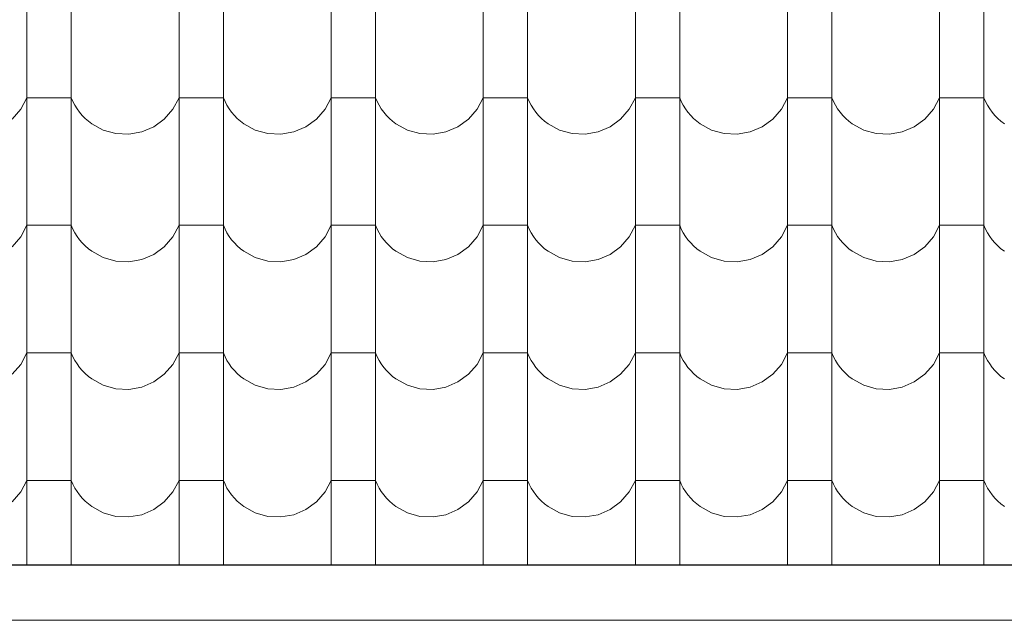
# Model space of a CAD drawing. Header units: millimetres. Extents: x -29624 to 9939, y -6894 to 6495.
# Tile 238 of 243: x 4396 to 4610, y -3588 to -3458. Entities that reach past the tile are written whole.
import ezdxf

# ---------------------------------------------------------------- set-up
doc = ezdxf.new("R2010")
doc.units = ezdxf.units.MM
doc.header["$MEASUREMENT"] = 0
doc.layers.add('810-G Ogólne', color=7, linetype='Continuous')
doc.layers.add('990-D Import IFC', color=7, linetype='Continuous')

# ---------------------------------------------------------------- blocks, each defined once
blk = doc.blocks.new('*X1822', base_point=(515069.4, 47309.9))
at = {"layer": '990-D Import IFC', "color": 251, "linetype": 'Continuous', "lineweight": 13, "true_color": 0x6a6a6a}
for p, q in [((553961.4, -18339.1), (553961.4, -18616.1)), ((554057.5, -18339.1), (554057.5, -18616.1)), ((554291.4, -18339.1), (554291.4, -18616.1)), ((554387.5, -18339.1), (554387.5, -18616.1)), ((554621.4, -18339.1), (554621.4, -18616.1)), ((554717.5, -18339.1), (554717.5, -18616.1)), ((554951.4, -18339.1), (554951.4, -18616.1)), ((555047.5, -18339.1), (555047.5, -18616.1)), ((555281.4, -18339.1), (555281.4, -18616.1)), ((555377.5, -18339.1), (555377.5, -18616.1)), ((555611.4, -18339.1), (555611.4, -18616.1)), ((555707.5, -18339.1), (555707.5, -18616.1)), ((555941.4, -18339.1), (555941.4, -18616.1)), ((556037.5, -18339.1), (556037.5, -18616.1)), ((553961.4, -18616.1), (553961.4, -18893.1)), ((554057.5, -18616.1), (554057.5, -18893.1)), ((554291.4, -18616.1), (554291.4, -18893.1)), ((554387.5, -18616.1), (554387.5, -18893.1)), ((554621.4, -18616.1), (554621.4, -18893.1)), ((554717.5, -18616.1), (554717.5, -18893.1)), ((554951.4, -18616.1), (554951.4, -18893.1)), ((555047.5, -18616.1), (555047.5, -18893.1)), ((555281.4, -18616.1), (555281.4, -18893.1)), ((555377.5, -18616.1), (555377.5, -18893.1)), ((555611.4, -18616.1), (555611.4, -18893.1)), ((555707.5, -18616.1), (555707.5, -18893.1)), ((555941.4, -18616.1), (555941.4, -18893.1)), ((556037.5, -18616.1), (556037.5, -18893.1)), ((553948.1, -18749.2), (553961.4, -18724.2)), ((554009.4, -18724.2), (553961.4, -18724.2)), ((554057.5, -18724.2), (554009.4, -18724.2)), ((554057.5, -18724.2), (554061.1, -18732.5)), ((554061.1, -18732.5), (554065.4, -18740.6)), ((554278.1, -18749.2), (554291.4, -18724.2)), ((554339.4, -18724.2), (554291.4, -18724.2)), ((554387.5, -18724.2), (554339.4, -18724.2)), ((554387.5, -18724.2), (554391.1, -18732.5)), ((554391.1, -18732.5), (554395.4, -18740.6)), ((554608.1, -18749.2), (554621.4, -18724.2)), ((554669.4, -18724.2), (554621.4, -18724.2)), ((554717.5, -18724.2), (554669.4, -18724.2)), ((554717.5, -18724.2), (554721.1, -18732.5)), ((554721.1, -18732.5), (554725.4, -18740.6)), ((554938.1, -18749.2), (554951.4, -18724.2)), ((554999.4, -18724.2), (554951.4, -18724.2)), ((555047.5, -18724.2), (554999.4, -18724.2)), ((555047.5, -18724.2), (555051.1, -18732.5)), ((555051.1, -18732.5), (555055.4, -18740.6)), ((555268.1, -18749.2), (555281.4, -18724.2)), ((555329.4, -18724.2), (555281.4, -18724.2)), ((555377.5, -18724.2), (555329.4, -18724.2)), ((555377.5, -18724.2), (555381.1, -18732.5)), ((555381.1, -18732.5), (555385.4, -18740.6)), ((555598.1, -18749.2), (555611.4, -18724.2)), ((555659.4, -18724.2), (555611.4, -18724.2)), ((555707.5, -18724.2), (555659.4, -18724.2)), ((555707.5, -18724.2), (555711.1, -18732.5)), ((555711.1, -18732.5), (555715.4, -18740.6)), ((555928.1, -18749.2), (555941.4, -18724.2)), ((555989.4, -18724.2), (555941.4, -18724.2)), ((556037.5, -18724.2), (555989.4, -18724.2)), ((556037.5, -18724.2), (556041.1, -18732.5)), ((556041.1, -18732.5), (556045.4, -18740.6)), ((553929.4, -18770.7), (553948.1, -18749.2)), ((554065.4, -18740.6), (554070.2, -18748.3)), ((554070.2, -18748.3), (554075.5, -18755.7)), ((554259.4, -18770.7), (554278.1, -18749.2)), ((554395.4, -18740.6), (554400.2, -18748.3)), ((554400.2, -18748.3), (554405.5, -18755.7)), ((554589.4, -18770.7), (554608.1, -18749.2)), ((554725.4, -18740.6), (554730.2, -18748.3)), ((554730.2, -18748.3), (554735.5, -18755.7)), ((554919.4, -18770.7), (554938.1, -18749.2)), ((555055.4, -18740.6), (555060.2, -18748.3)), ((555060.2, -18748.3), (555065.5, -18755.7)), ((555249.4, -18770.7), (555268.1, -18749.2)), ((555385.4, -18740.6), (555390.2, -18748.3)), ((555390.2, -18748.3), (555395.5, -18755.7)), ((555579.4, -18770.7), (555598.1, -18749.2)), ((555715.4, -18740.6), (555720.2, -18748.3)), ((555720.2, -18748.3), (555725.5, -18755.7)), ((555909.4, -18770.7), (555928.1, -18749.2)), ((556045.4, -18740.6), (556050.2, -18748.3)), ((556050.2, -18748.3), (556055.5, -18755.7)), ((554075.5, -18755.7), (554081.4, -18762.6)), ((554081.4, -18762.6), (554087.8, -18769.1)), ((554087.8, -18769.1), (554094.6, -18775.2)), ((554094.6, -18775.2), (554101.9, -18780.7)), ((554236.5, -18787.4), (554259.4, -18770.7)), ((554405.5, -18755.7), (554411.4, -18762.6)), ((554411.4, -18762.6), (554417.8, -18769.1)), ((554417.8, -18769.1), (554424.6, -18775.2)), ((554424.6, -18775.2), (554431.9, -18780.7)), ((554566.5, -18787.4), (554589.4, -18770.7)), ((554735.5, -18755.7), (554741.4, -18762.6)), ((554741.4, -18762.6), (554747.8, -18769.1)), ((554747.8, -18769.1), (554754.6, -18775.2)), ((554754.6, -18775.2), (554761.9, -18780.7)), ((554896.5, -18787.4), (554919.4, -18770.7)), ((555065.5, -18755.7), (555071.4, -18762.6)), ((555071.4, -18762.6), (555077.8, -18769.1)), ((555077.8, -18769.1), (555084.6, -18775.2)), ((555084.6, -18775.2), (555091.9, -18780.7)), ((555226.5, -18787.4), (555249.4, -18770.7)), ((555395.5, -18755.7), (555401.4, -18762.6)), ((555401.4, -18762.6), (555407.8, -18769.1)), ((555407.8, -18769.1), (555414.6, -18775.2)), ((555414.6, -18775.2), (555421.9, -18780.7)), ((555556.5, -18787.4), (555579.4, -18770.7)), ((555725.5, -18755.7), (555731.4, -18762.6)), ((555731.4, -18762.6), (555737.8, -18769.1)), ((555737.8, -18769.1), (555744.6, -18775.2)), ((555744.6, -18775.2), (555751.9, -18780.7)), ((555886.5, -18787.4), (555909.4, -18770.7)), ((556055.5, -18755.7), (556061.4, -18762.6)), ((556061.4, -18762.6), (556067.8, -18769.1)), ((556067.8, -18769.1), (556074.6, -18775.2)), ((556074.6, -18775.2), (556081.9, -18780.7)), ((554101.9, -18780.7), (554126.7, -18794.4)), ((554126.7, -18794.4), (554154.1, -18802.1)), ((554210.4, -18798.5), (554236.5, -18787.4)), ((554431.9, -18780.7), (554456.7, -18794.4)), ((554456.7, -18794.4), (554484.1, -18802.1)), ((554540.4, -18798.5), (554566.5, -18787.4)), ((554761.9, -18780.7), (554786.7, -18794.4)), ((554786.7, -18794.4), (554814.1, -18802.1)), ((554870.4, -18798.5), (554896.5, -18787.4)), ((555091.9, -18780.7), (555116.7, -18794.4)), ((555116.7, -18794.4), (555144.1, -18802.1)), ((555200.4, -18798.5), (555226.5, -18787.4)), ((555421.9, -18780.7), (555446.7, -18794.4)), ((555446.7, -18794.4), (555474.1, -18802.1)), ((555530.4, -18798.5), (555556.5, -18787.4)), ((555751.9, -18780.7), (555776.7, -18794.4)), ((555776.7, -18794.4), (555804.1, -18802.1)), ((555860.4, -18798.5), (555886.5, -18787.4)), ((554154.1, -18802.1), (554182.4, -18803.5)), ((554182.4, -18803.5), (554210.4, -18798.5)), ((554484.1, -18802.1), (554512.4, -18803.5)), ((554512.4, -18803.5), (554540.4, -18798.5)), ((554814.1, -18802.1), (554842.4, -18803.5)), ((554842.4, -18803.5), (554870.4, -18798.5)), ((555144.1, -18802.1), (555172.4, -18803.5)), ((555172.4, -18803.5), (555200.4, -18798.5)), ((555474.1, -18802.1), (555502.4, -18803.5)), ((555502.4, -18803.5), (555530.4, -18798.5)), ((555804.1, -18802.1), (555832.4, -18803.5)), ((555832.4, -18803.5), (555860.4, -18798.5)), ((553961.4, -18893.1), (553961.4, -19170.1)), ((554057.5, -18893.1), (554057.5, -19170.1)), ((554291.4, -18893.1), (554291.4, -19170.1)), ((554387.5, -18893.1), (554387.5, -19170.1)), ((554621.4, -18893.1), (554621.4, -19170.1)), ((554717.5, -18893.1), (554717.5, -19170.1)), ((554951.4, -18893.1), (554951.4, -19170.1)), ((555047.5, -18893.1), (555047.5, -19170.1)), ((555281.4, -18893.1), (555281.4, -19170.1)), ((555377.5, -18893.1), (555377.5, -19170.1)), ((555611.4, -18893.1), (555611.4, -19170.1)), ((555707.5, -18893.1), (555707.5, -19170.1)), ((555941.4, -18893.1), (555941.4, -19170.1)), ((556037.5, -18893.1), (556037.5, -19170.1)), ((553948.1, -19026.2), (553961.4, -19001.2)), ((554009.4, -19001.2), (553961.4, -19001.2)), ((554057.5, -19001.2), (554009.4, -19001.2)), ((554057.5, -19001.2), (554061.1, -19009.5)), ((554061.1, -19009.5), (554065.4, -19017.6)), ((554278.1, -19026.2), (554291.4, -19001.2)), ((554339.4, -19001.2), (554291.4, -19001.2)), ((554387.5, -19001.2), (554339.4, -19001.2)), ((554387.5, -19001.2), (554391.1, -19009.5)), ((554391.1, -19009.5), (554395.4, -19017.6)), ((554608.1, -19026.2), (554621.4, -19001.2)), ((554669.4, -19001.2), (554621.4, -19001.2)), ((554717.5, -19001.2), (554669.4, -19001.2)), ((554717.5, -19001.2), (554721.1, -19009.5)), ((554721.1, -19009.5), (554725.4, -19017.6)), ((554938.1, -19026.2), (554951.4, -19001.2)), ((554999.4, -19001.2), (554951.4, -19001.2)), ((555047.5, -19001.2), (554999.4, -19001.2)), ((555047.5, -19001.2), (555051.1, -19009.5)), ((555051.1, -19009.5), (555055.4, -19017.6)), ((555268.1, -19026.2), (555281.4, -19001.2)), ((555329.4, -19001.2), (555281.4, -19001.2)), ((555377.5, -19001.2), (555329.4, -19001.2)), ((555377.5, -19001.2), (555381.1, -19009.5)), ((555381.1, -19009.5), (555385.4, -19017.6)), ((555598.1, -19026.2), (555611.4, -19001.2)), ((555659.4, -19001.2), (555611.4, -19001.2)), ((555707.5, -19001.2), (555659.4, -19001.2)), ((555707.5, -19001.2), (555711.1, -19009.5)), ((555711.1, -19009.5), (555715.4, -19017.6)), ((555928.1, -19026.2), (555941.4, -19001.2)), ((555989.4, -19001.2), (555941.4, -19001.2)), ((556037.5, -19001.2), (555989.4, -19001.2)), ((556037.5, -19001.2), (556041.1, -19009.5)), ((556041.1, -19009.5), (556045.4, -19017.6)), ((553929.4, -19047.7), (553948.1, -19026.2)), ((554065.4, -19017.6), (554070.2, -19025.3)), ((554070.2, -19025.3), (554075.5, -19032.7)), ((554075.5, -19032.7), (554081.4, -19039.6)), ((554259.4, -19047.7), (554278.1, -19026.2)), ((554395.4, -19017.6), (554400.2, -19025.3)), ((554400.2, -19025.3), (554405.5, -19032.7)), ((554405.5, -19032.7), (554411.4, -19039.6)), ((554589.4, -19047.7), (554608.1, -19026.2)), ((554725.4, -19017.6), (554730.2, -19025.3)), ((554730.2, -19025.3), (554735.5, -19032.7)), ((554735.5, -19032.7), (554741.4, -19039.6)), ((554919.4, -19047.7), (554938.1, -19026.2)), ((555055.4, -19017.6), (555060.2, -19025.3)), ((555060.2, -19025.3), (555065.5, -19032.7)), ((555065.5, -19032.7), (555071.4, -19039.6)), ((555249.4, -19047.7), (555268.1, -19026.2)), ((555385.4, -19017.6), (555390.2, -19025.3)), ((555390.2, -19025.3), (555395.5, -19032.7)), ((555395.5, -19032.7), (555401.4, -19039.6)), ((555579.4, -19047.7), (555598.1, -19026.2)), ((555715.4, -19017.6), (555720.2, -19025.3)), ((555720.2, -19025.3), (555725.5, -19032.7)), ((555725.5, -19032.7), (555731.4, -19039.6)), ((555909.4, -19047.7), (555928.1, -19026.2)), ((556045.4, -19017.6), (556050.2, -19025.3)), ((556050.2, -19025.3), (556055.5, -19032.7)), ((556055.5, -19032.7), (556061.4, -19039.6)), ((554081.4, -19039.6), (554087.8, -19046.1)), ((554087.8, -19046.1), (554094.6, -19052.2)), ((554094.6, -19052.2), (554101.9, -19057.7)), ((554236.5, -19064.4), (554259.4, -19047.7)), ((554411.4, -19039.6), (554417.8, -19046.1)), ((554417.8, -19046.1), (554424.6, -19052.2)), ((554424.6, -19052.2), (554431.9, -19057.7)), ((554566.5, -19064.4), (554589.4, -19047.7)), ((554741.4, -19039.6), (554747.8, -19046.1)), ((554747.8, -19046.1), (554754.6, -19052.2)), ((554754.6, -19052.2), (554761.9, -19057.7)), ((554896.5, -19064.4), (554919.4, -19047.7)), ((555071.4, -19039.6), (555077.8, -19046.1)), ((555077.8, -19046.1), (555084.6, -19052.2)), ((555084.6, -19052.2), (555091.9, -19057.7)), ((555226.5, -19064.4), (555249.4, -19047.7)), ((555401.4, -19039.6), (555407.8, -19046.1)), ((555407.8, -19046.1), (555414.6, -19052.2)), ((555414.6, -19052.2), (555421.9, -19057.7)), ((555556.5, -19064.4), (555579.4, -19047.7)), ((555731.4, -19039.6), (555737.8, -19046.1)), ((555737.8, -19046.1), (555744.6, -19052.2)), ((555744.6, -19052.2), (555751.9, -19057.7)), ((555886.5, -19064.4), (555909.4, -19047.7)), ((556061.4, -19039.6), (556067.8, -19046.1)), ((556067.8, -19046.1), (556074.6, -19052.2)), ((556074.6, -19052.2), (556081.9, -19057.7)), ((554101.9, -19057.7), (554126.7, -19071.4)), ((554126.7, -19071.4), (554154.1, -19079.1)), ((554182.4, -19080.5), (554210.4, -19075.5)), ((554210.4, -19075.5), (554236.5, -19064.4)), ((554431.9, -19057.7), (554456.7, -19071.4)), ((554456.7, -19071.4), (554484.1, -19079.1)), ((554512.4, -19080.5), (554540.4, -19075.5)), ((554540.4, -19075.5), (554566.5, -19064.4)), ((554761.9, -19057.7), (554786.7, -19071.4)), ((554786.7, -19071.4), (554814.1, -19079.1)), ((554842.4, -19080.5), (554870.4, -19075.5)), ((554870.4, -19075.5), (554896.5, -19064.4)), ((555091.9, -19057.7), (555116.7, -19071.4)), ((555116.7, -19071.4), (555144.1, -19079.1)), ((555172.4, -19080.5), (555200.4, -19075.5)), ((555200.4, -19075.5), (555226.5, -19064.4)), ((555421.9, -19057.7), (555446.7, -19071.4)), ((555446.7, -19071.4), (555474.1, -19079.1)), ((555502.4, -19080.5), (555530.4, -19075.5)), ((555530.4, -19075.5), (555556.5, -19064.4)), ((555751.9, -19057.7), (555776.7, -19071.4)), ((555776.7, -19071.4), (555804.1, -19079.1)), ((555832.4, -19080.5), (555860.4, -19075.5)), ((555860.4, -19075.5), (555886.5, -19064.4)), ((554154.1, -19079.1), (554182.4, -19080.5)), ((554484.1, -19079.1), (554512.4, -19080.5)), ((554814.1, -19079.1), (554842.4, -19080.5)), ((555144.1, -19079.1), (555172.4, -19080.5)), ((555474.1, -19079.1), (555502.4, -19080.5)), ((555804.1, -19079.1), (555832.4, -19080.5)), ((553961.4, -19170.1), (553961.4, -19447.1)), ((554057.5, -19170.1), (554057.5, -19447.1)), ((554291.4, -19170.1), (554291.4, -19447.1)), ((554387.5, -19170.1), (554387.5, -19447.1)), ((554621.4, -19170.1), (554621.4, -19447.1)), ((554717.5, -19170.1), (554717.5, -19447.1)), ((554951.4, -19170.1), (554951.4, -19447.1)), ((555047.5, -19170.1), (555047.5, -19447.1)), ((555281.4, -19170.1), (555281.4, -19447.1)), ((555377.5, -19170.1), (555377.5, -19447.1)), ((555611.4, -19170.1), (555611.4, -19447.1)), ((555707.5, -19170.1), (555707.5, -19447.1)), ((555941.4, -19170.1), (555941.4, -19447.1)), ((556037.5, -19170.1), (556037.5, -19447.1)), ((553948.1, -19303.2), (553961.4, -19278.2)), ((554009.4, -19278.2), (553961.4, -19278.2)), ((554057.5, -19278.2), (554009.4, -19278.2)), ((554057.5, -19278.2), (554061.1, -19286.5)), ((554061.1, -19286.5), (554065.4, -19294.6)), ((554278.1, -19303.2), (554291.4, -19278.2)), ((554339.4, -19278.2), (554291.4, -19278.2)), ((554387.5, -19278.2), (554339.4, -19278.2)), ((554387.5, -19278.2), (554391.1, -19286.5)), ((554391.1, -19286.5), (554395.4, -19294.6)), ((554608.1, -19303.2), (554621.4, -19278.2)), ((554669.4, -19278.2), (554621.4, -19278.2)), ((554717.5, -19278.2), (554669.4, -19278.2)), ((554717.5, -19278.2), (554721.1, -19286.5)), ((554721.1, -19286.5), (554725.4, -19294.6)), ((554938.1, -19303.2), (554951.4, -19278.2)), ((554999.4, -19278.2), (554951.4, -19278.2)), ((555047.5, -19278.2), (554999.4, -19278.2)), ((555047.5, -19278.2), (555051.1, -19286.5)), ((555051.1, -19286.5), (555055.4, -19294.6)), ((555268.1, -19303.2), (555281.4, -19278.2)), ((555329.4, -19278.2), (555281.4, -19278.2)), ((555377.5, -19278.2), (555329.4, -19278.2)), ((555377.5, -19278.2), (555381.1, -19286.5)), ((555381.1, -19286.5), (555385.4, -19294.6)), ((555598.1, -19303.2), (555611.4, -19278.2)), ((555659.4, -19278.2), (555611.4, -19278.2)), ((555707.5, -19278.2), (555659.4, -19278.2)), ((555707.5, -19278.2), (555711.1, -19286.5)), ((555711.1, -19286.5), (555715.4, -19294.6)), ((555928.1, -19303.2), (555941.4, -19278.2)), ((555989.4, -19278.2), (555941.4, -19278.2)), ((556037.5, -19278.2), (555989.4, -19278.2)), ((556037.5, -19278.2), (556041.1, -19286.5)), ((556041.1, -19286.5), (556045.4, -19294.6)), ((553929.4, -19324.7), (553948.1, -19303.2)), ((554065.4, -19294.6), (554070.2, -19302.3)), ((554070.2, -19302.3), (554075.5, -19309.7)), ((554075.5, -19309.7), (554081.4, -19316.6)), ((554259.4, -19324.7), (554278.1, -19303.2)), ((554395.4, -19294.6), (554400.2, -19302.3)), ((554400.2, -19302.3), (554405.5, -19309.7)), ((554405.5, -19309.7), (554411.4, -19316.6)), ((554589.4, -19324.7), (554608.1, -19303.2)), ((554725.4, -19294.6), (554730.2, -19302.3)), ((554730.2, -19302.3), (554735.5, -19309.7)), ((554735.5, -19309.7), (554741.4, -19316.6)), ((554919.4, -19324.7), (554938.1, -19303.2)), ((555055.4, -19294.6), (555060.2, -19302.3)), ((555060.2, -19302.3), (555065.5, -19309.7)), ((555065.5, -19309.7), (555071.4, -19316.6)), ((555249.4, -19324.7), (555268.1, -19303.2)), ((555385.4, -19294.6), (555390.2, -19302.3)), ((555390.2, -19302.3), (555395.5, -19309.7)), ((555395.5, -19309.7), (555401.4, -19316.6)), ((555579.4, -19324.7), (555598.1, -19303.2)), ((555715.4, -19294.6), (555720.2, -19302.3)), ((555720.2, -19302.3), (555725.5, -19309.7)), ((555725.5, -19309.7), (555731.4, -19316.6)), ((555909.4, -19324.7), (555928.1, -19303.2)), ((556045.4, -19294.6), (556050.2, -19302.3)), ((556050.2, -19302.3), (556055.5, -19309.7)), ((556055.5, -19309.7), (556061.4, -19316.6)), ((554081.4, -19316.6), (554087.8, -19323.1)), ((554087.8, -19323.1), (554094.6, -19329.2)), ((554094.6, -19329.2), (554101.9, -19334.7)), ((554236.5, -19341.4), (554259.4, -19324.7)), ((554411.4, -19316.6), (554417.8, -19323.1)), ((554417.8, -19323.1), (554424.6, -19329.2)), ((554424.6, -19329.2), (554431.9, -19334.7)), ((554566.5, -19341.4), (554589.4, -19324.7)), ((554741.4, -19316.6), (554747.8, -19323.1)), ((554747.8, -19323.1), (554754.6, -19329.2)), ((554754.6, -19329.2), (554761.9, -19334.7)), ((554896.5, -19341.4), (554919.4, -19324.7)), ((555071.4, -19316.6), (555077.8, -19323.1)), ((555077.8, -19323.1), (555084.6, -19329.2)), ((555084.6, -19329.2), (555091.9, -19334.7)), ((555226.5, -19341.4), (555249.4, -19324.7)), ((555401.4, -19316.6), (555407.8, -19323.1)), ((555407.8, -19323.1), (555414.6, -19329.2)), ((555414.6, -19329.2), (555421.9, -19334.7)), ((555556.5, -19341.4), (555579.4, -19324.7)), ((555731.4, -19316.6), (555737.8, -19323.1)), ((555737.8, -19323.1), (555744.6, -19329.2)), ((555744.6, -19329.2), (555751.9, -19334.7)), ((555886.5, -19341.4), (555909.4, -19324.7)), ((556061.4, -19316.6), (556067.8, -19323.1)), ((556067.8, -19323.1), (556074.6, -19329.2)), ((556074.6, -19329.2), (556081.9, -19334.7)), ((554101.9, -19334.7), (554126.7, -19348.4)), ((554126.7, -19348.4), (554154.1, -19356.1)), ((554182.4, -19357.5), (554210.4, -19352.5)), ((554210.4, -19352.5), (554236.5, -19341.4)), ((554431.9, -19334.7), (554456.7, -19348.4)), ((554456.7, -19348.4), (554484.1, -19356.1)), ((554512.4, -19357.5), (554540.4, -19352.5)), ((554540.4, -19352.5), (554566.5, -19341.4)), ((554761.9, -19334.7), (554786.7, -19348.4)), ((554786.7, -19348.4), (554814.1, -19356.1)), ((554842.4, -19357.5), (554870.4, -19352.5)), ((554870.4, -19352.5), (554896.5, -19341.4)), ((555091.9, -19334.7), (555116.7, -19348.4)), ((555116.7, -19348.4), (555144.1, -19356.1)), ((555172.4, -19357.5), (555200.4, -19352.5)), ((555200.4, -19352.5), (555226.5, -19341.4)), ((555421.9, -19334.7), (555446.7, -19348.4)), ((555446.7, -19348.4), (555474.1, -19356.1)), ((555502.4, -19357.5), (555530.4, -19352.5)), ((555530.4, -19352.5), (555556.5, -19341.4)), ((555751.9, -19334.7), (555776.7, -19348.4)), ((555776.7, -19348.4), (555804.1, -19356.1)), ((555832.4, -19357.5), (555860.4, -19352.5)), ((555860.4, -19352.5), (555886.5, -19341.4)), ((554154.1, -19356.1), (554182.4, -19357.5)), ((554484.1, -19356.1), (554512.4, -19357.5)), ((554814.1, -19356.1), (554842.4, -19357.5)), ((555144.1, -19356.1), (555172.4, -19357.5)), ((555474.1, -19356.1), (555502.4, -19357.5)), ((555804.1, -19356.1), (555832.4, -19357.5)), ((553961.4, -19447.1), (553961.4, -19724.1)), ((554057.5, -19447.1), (554057.5, -19724.1)), ((554291.4, -19447.1), (554291.4, -19724.1)), ((554387.5, -19447.1), (554387.5, -19724.1)), ((554621.4, -19447.1), (554621.4, -19724.1)), ((554717.5, -19447.1), (554717.5, -19724.1)), ((554951.4, -19447.1), (554951.4, -19724.1)), ((555047.5, -19447.1), (555047.5, -19724.1)), ((555281.4, -19447.1), (555281.4, -19724.1)), ((555377.5, -19447.1), (555377.5, -19724.1)), ((555611.4, -19447.1), (555611.4, -19724.1)), ((555707.5, -19447.1), (555707.5, -19724.1)), ((555941.4, -19447.1), (555941.4, -19724.1)), ((556037.5, -19447.1), (556037.5, -19724.1)), ((553948.1, -19580.2), (553961.4, -19555.2)), ((554009.4, -19555.2), (553961.4, -19555.2)), ((554057.5, -19555.2), (554009.4, -19555.2)), ((554057.5, -19555.2), (554061.1, -19563.5)), ((554061.1, -19563.5), (554065.4, -19571.6)), ((554278.1, -19580.2), (554291.4, -19555.2)), ((554339.4, -19555.2), (554291.4, -19555.2)), ((554387.5, -19555.2), (554339.4, -19555.2)), ((554387.5, -19555.2), (554391.1, -19563.5)), ((554391.1, -19563.5), (554395.4, -19571.6)), ((554608.1, -19580.2), (554621.4, -19555.2)), ((554669.4, -19555.2), (554621.4, -19555.2)), ((554717.5, -19555.2), (554669.4, -19555.2)), ((554717.5, -19555.2), (554721.1, -19563.5)), ((554721.1, -19563.5), (554725.4, -19571.6)), ((554938.1, -19580.2), (554951.4, -19555.2)), ((554999.4, -19555.2), (554951.4, -19555.2)), ((555047.5, -19555.2), (554999.4, -19555.2)), ((555047.5, -19555.2), (555051.1, -19563.5)), ((555051.1, -19563.5), (555055.4, -19571.6)), ((555268.1, -19580.2), (555281.4, -19555.2)), ((555329.4, -19555.2), (555281.4, -19555.2)), ((555377.5, -19555.2), (555329.4, -19555.2)), ((555377.5, -19555.2), (555381.1, -19563.5)), ((555381.1, -19563.5), (555385.4, -19571.6)), ((555598.1, -19580.2), (555611.4, -19555.2)), ((555659.4, -19555.2), (555611.4, -19555.2)), ((555707.5, -19555.2), (555659.4, -19555.2)), ((555707.5, -19555.2), (555711.1, -19563.5)), ((555711.1, -19563.5), (555715.4, -19571.6)), ((555928.1, -19580.2), (555941.4, -19555.2)), ((555989.4, -19555.2), (555941.4, -19555.2)), ((556037.5, -19555.2), (555989.4, -19555.2)), ((556037.5, -19555.2), (556041.1, -19563.5)), ((556041.1, -19563.5), (556045.4, -19571.6)), ((553929.4, -19601.7), (553948.1, -19580.2)), ((554065.4, -19571.6), (554070.2, -19579.3)), ((554070.2, -19579.3), (554075.5, -19586.7)), ((554075.5, -19586.7), (554081.4, -19593.6)), ((554259.4, -19601.7), (554278.1, -19580.2)), ((554395.4, -19571.6), (554400.2, -19579.3)), ((554400.2, -19579.3), (554405.5, -19586.7)), ((554405.5, -19586.7), (554411.4, -19593.6)), ((554589.4, -19601.7), (554608.1, -19580.2)), ((554725.4, -19571.6), (554730.2, -19579.3)), ((554730.2, -19579.3), (554735.5, -19586.7)), ((554735.5, -19586.7), (554741.4, -19593.6)), ((554919.4, -19601.7), (554938.1, -19580.2)), ((555055.4, -19571.6), (555060.2, -19579.3)), ((555060.2, -19579.3), (555065.5, -19586.7)), ((555065.5, -19586.7), (555071.4, -19593.6)), ((555249.4, -19601.7), (555268.1, -19580.2)), ((555385.4, -19571.6), (555390.2, -19579.3)), ((555390.2, -19579.3), (555395.5, -19586.7)), ((555395.5, -19586.7), (555401.4, -19593.6)), ((555579.4, -19601.7), (555598.1, -19580.2)), ((555715.4, -19571.6), (555720.2, -19579.3)), ((555720.2, -19579.3), (555725.5, -19586.7)), ((555725.5, -19586.7), (555731.4, -19593.6)), ((555909.4, -19601.7), (555928.1, -19580.2)), ((556045.4, -19571.6), (556050.2, -19579.3)), ((556050.2, -19579.3), (556055.5, -19586.7)), ((556055.5, -19586.7), (556061.4, -19593.6)), ((554081.4, -19593.6), (554087.8, -19600.1)), ((554087.8, -19600.1), (554094.6, -19606.2)), ((554094.6, -19606.2), (554101.9, -19611.7)), ((554236.5, -19618.4), (554259.4, -19601.7)), ((554411.4, -19593.6), (554417.8, -19600.1)), ((554417.8, -19600.1), (554424.6, -19606.2)), ((554424.6, -19606.2), (554431.9, -19611.7)), ((554566.5, -19618.4), (554589.4, -19601.7)), ((554741.4, -19593.6), (554747.8, -19600.1)), ((554747.8, -19600.1), (554754.6, -19606.2)), ((554754.6, -19606.2), (554761.9, -19611.7)), ((554896.5, -19618.4), (554919.4, -19601.7)), ((555071.4, -19593.6), (555077.8, -19600.1)), ((555077.8, -19600.1), (555084.6, -19606.2)), ((555084.6, -19606.2), (555091.9, -19611.7)), ((555226.5, -19618.4), (555249.4, -19601.7)), ((555401.4, -19593.6), (555407.8, -19600.1)), ((555407.8, -19600.1), (555414.6, -19606.2)), ((555414.6, -19606.2), (555421.9, -19611.7)), ((555556.5, -19618.4), (555579.4, -19601.7)), ((555731.4, -19593.6), (555737.8, -19600.1)), ((555737.8, -19600.1), (555744.6, -19606.2)), ((555744.6, -19606.2), (555751.9, -19611.7)), ((555886.5, -19618.4), (555909.4, -19601.7)), ((556061.4, -19593.6), (556067.8, -19600.1)), ((556067.8, -19600.1), (556074.6, -19606.2)), ((556074.6, -19606.2), (556081.9, -19611.7)), ((554101.9, -19611.7), (554126.7, -19625.4)), ((554126.7, -19625.4), (554154.1, -19633.1)), ((554182.4, -19634.5), (554210.4, -19629.5)), ((554210.4, -19629.5), (554236.5, -19618.4)), ((554431.9, -19611.7), (554456.7, -19625.4)), ((554456.7, -19625.4), (554484.1, -19633.1)), ((554512.4, -19634.5), (554540.4, -19629.5)), ((554540.4, -19629.5), (554566.5, -19618.4)), ((554761.9, -19611.7), (554786.7, -19625.4)), ((554786.7, -19625.4), (554814.1, -19633.1)), ((554842.4, -19634.5), (554870.4, -19629.5)), ((554870.4, -19629.5), (554896.5, -19618.4)), ((555091.9, -19611.7), (555116.7, -19625.4)), ((555116.7, -19625.4), (555144.1, -19633.1)), ((555172.4, -19634.5), (555200.4, -19629.5)), ((555200.4, -19629.5), (555226.5, -19618.4)), ((555421.9, -19611.7), (555446.7, -19625.4)), ((555446.7, -19625.4), (555474.1, -19633.1)), ((555502.4, -19634.5), (555530.4, -19629.5)), ((555530.4, -19629.5), (555556.5, -19618.4)), ((555751.9, -19611.7), (555776.7, -19625.4)), ((555776.7, -19625.4), (555804.1, -19633.1)), ((555832.4, -19634.5), (555860.4, -19629.5)), ((555860.4, -19629.5), (555886.5, -19618.4)), ((554154.1, -19633.1), (554182.4, -19634.5)), ((554484.1, -19633.1), (554512.4, -19634.5)), ((554814.1, -19633.1), (554842.4, -19634.5)), ((555144.1, -19633.1), (555172.4, -19634.5)), ((555474.1, -19633.1), (555502.4, -19634.5)), ((555804.1, -19633.1), (555832.4, -19634.5)), ((553961.4, -19724.1), (553961.4, -19738.8)), ((554057.5, -19724.1), (554057.5, -19738.8)), ((554291.4, -19724.1), (554291.4, -19738.8)), ((554387.5, -19724.1), (554387.5, -19738.8)), ((554621.4, -19724.1), (554621.4, -19738.8)), ((554717.5, -19724.1), (554717.5, -19738.8)), ((554951.4, -19724.1), (554951.4, -19738.8)), ((555047.5, -19724.1), (555047.5, -19738.8)), ((555281.4, -19724.1), (555281.4, -19738.8)), ((555377.5, -19724.1), (555377.5, -19738.8)), ((555611.4, -19724.1), (555611.4, -19738.8)), ((555707.5, -19724.1), (555707.5, -19738.8)), ((555941.4, -19724.1), (555941.4, -19738.8)), ((556037.5, -19724.1), (556037.5, -19738.8))]:
    blk.add_line(p, q, dxfattribs=at)
blk = doc.blocks.new('Wypełnienie_6_3', base_point=(515069.4, 47309.9))
at = {"layer": '990-D Import IFC', "color": 251, "linetype": 'Continuous', "lineweight": 13, "true_color": 0x6a6a6a}
blk.add_blockref('*X1822', (515069.4, 47309.9), dxfattribs=at)

msp = doc.modelspace()

# ---------------------------------------------------------------- linework, layer by layer
at = {"layer": '810-G Ogólne', "color": 7, "linetype": 'Continuous', "lineweight": 25}
msp.add_line((4848.669, -3576.299), (812.669, -3576.299), dxfattribs=at)
at = {"layer": '990-D Import IFC', "color": 7, "linetype": 'Continuous', "lineweight": 13}
msp.add_lwpolyline([(1399.669, -3181.299), (824.669, -3576.299), (4836.669, -3576.299), (4292.669, -3181.299), (4232.373, -3225.08), (4233.306, -3181.299), (3972.204, -3181.299), (3972.204, -3221.126), (3916.26, -3221.126), (3916.26, -3181.299)], close=True, dxfattribs=at)
msp.add_lwpolyline([(824.669, -3576.299), (4848.669, -3576.299, -0.1474768), (4846.669, -3582.932), (4846.669, -3623.018), (4808.951, -3646.917), (4808.951, -4415.044), (4820.582, -4426.675), (4812.097, -4435.161), (4796.669, -4419.733), (4796.669, -3640.137), (4836.669, -3614.793), (4836.669, -3588.299), (3851.297, -3588.299), (3851.297, -4434.702, -0.8167997), (3839.295, -4434.702), (3839.295, -3588.299), (2898.056, -3588.299)], format="xyb", dxfattribs=at)

# ---------------------------------------------------------------- block references
at = {"layer": '990-D Import IFC', "color": 251, "linetype": 'Continuous', "lineweight": 13, "true_color": 0x6a6a6a, "xscale": 0.1, "yscale": 0.1, "zscale": 0.1}
msp.add_blockref('Wypełnienie_6_3', (508.562, 3128.573), dxfattribs=at)

doc.saveas('drawing.dxf')
